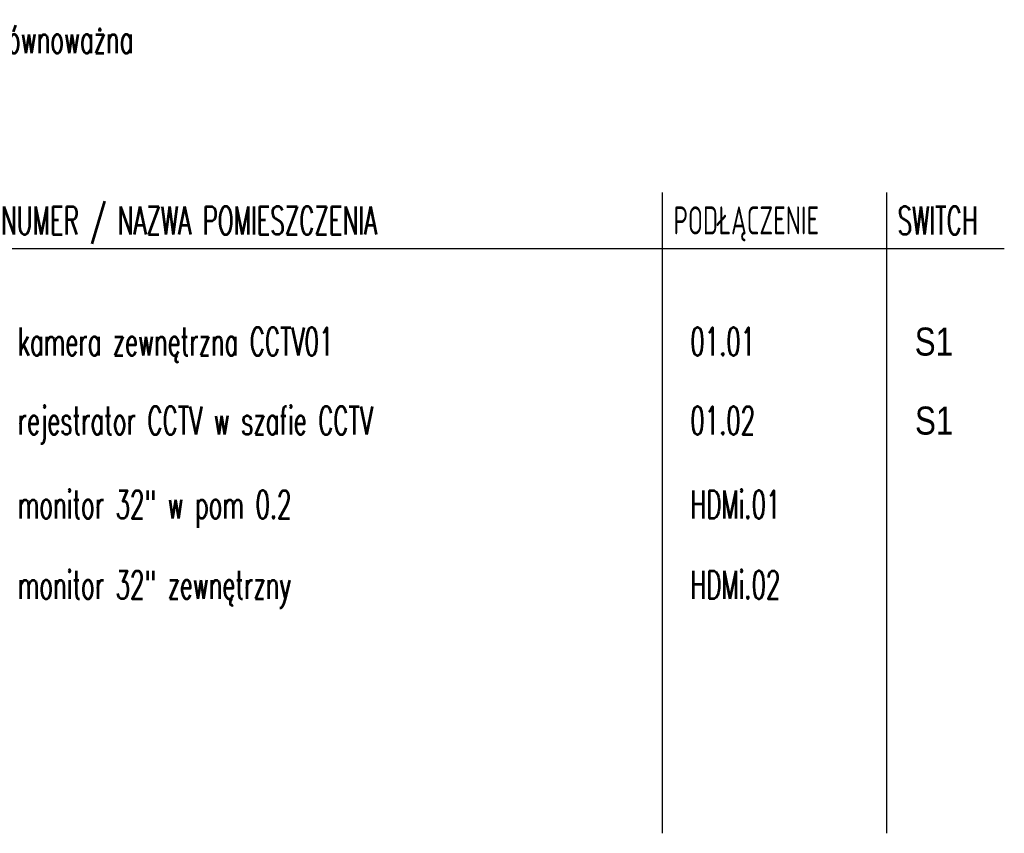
# Model space of a CAD drawing. Header units: millimetres. Extents: x -70539 to 23478, y -51814 to 44720.
# Tile 254 of 256: x -3995 to -3116, y 24854 to 25580. Entities that reach past the tile are written whole.
import ezdxf
from ezdxf.enums import TextEntityAlignment as Align

# ---------------------------------------------------------------- set-up
doc = ezdxf.new("R2010")
doc.units = ezdxf.units.MM
doc.layers.add('e_opisy', color=7, linetype='Continuous')
doc.styles.add('schemat', font='romans.shx', dxfattribs={"width": 0.8})
doc.styles.add('styl1', font='arial.ttf', dxfattribs={"width": 0.8})

msp = doc.modelspace()

# ---------------------------------------------------------------- linework, layer by layer
for p, q in [((-3421.5, 25426.01), (-3421.5, 24853.9)), ((-3221.5, 25426.01), (-3221.5, 24853.9)), ((-4121.5, 25376.01), (-3116.37, 25376.01))]:
    msp.add_line(p, q)

# ---------------------------------------------------------------- texts
at = {"style": 'schemat', "width": 0.6}
for s, p in [('NUMER / NAZWA POMIESZCZENIA', (-4011.5, 25388.51)), ('PODŁĄCZENIE', (-3411.5, 25388.51)), ('SWITCH', (-3211.5, 25388.51))]:
    msp.add_text(s, height=25, dxfattribs=at).set_placement(p)
at = {"layer": 'e_opisy'}
for s, style, width, p in [('kamera zewnętrzna tuba 5Mpix PoE typu DS-2CD3643G2-LIZSU(2.7-13.5mm) lub równoważna', 'schemat', 0.6, (-4877.64, 25562.69)), ('kamera zewnętrzna CCTV01', 'schemat', 0.6, (-3996.5, 25293.05)), ('01.01', 'schemat', 0.6, (-3396.5, 25293.05)), ('S1', 'styl1', 0.8, (-3196.28, 25292.86)), ('rejestrator CCTV w szafie CCTV', 'schemat', 0.6, (-3996.5, 25222.53)), ('01.02', 'schemat', 0.6, (-3396.5, 25222.53)), ('S1', 'styl1', 0.8, (-3196.03, 25222.34)), ('monitor 32" w pom 0.2', 'schemat', 0.6, (-3996.5, 25147.53)), ('HDMi.01', 'schemat', 0.6, (-3396.5, 25147.53)), ('monitor 32" zewnętrzny', 'schemat', 0.6, (-3996.5, 25075.85)), ('HDMi.02', 'schemat', 0.6, (-3396.5, 25075.85))]:
    msp.add_text(s, height=25, dxfattribs=dict(at, style=style, width=width)).set_placement(p, align=Align.MIDDLE_LEFT)

doc.saveas('drawing.dxf')
